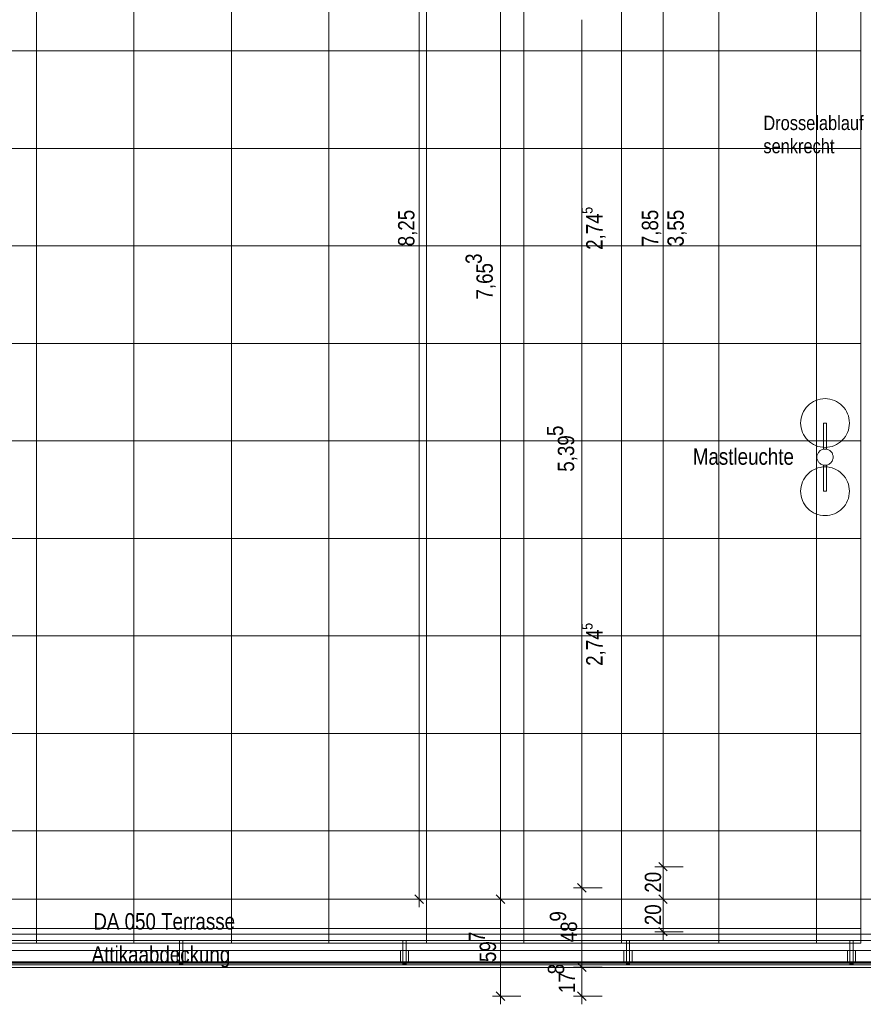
# Model space of a CAD drawing. Extents: x -620 to 300, y 62 to 1107.
# Tile 21 of 109: x -242 to -138, y 198 to 319. Entities that reach past the tile are written whole.
import ezdxf
from ezdxf.lldxf.tags import DXFTag

# ---------------------------------------------------------------- set-up
doc = ezdxf.new("R2010")
doc.units = 0
doc.layers.get('0').update_dxf_attribs({"lineweight": 35})
for name, color, linetype, lineweight, true_color in [('30 -33 Aussenwände- 7 Fassade_ Elemente', 7, 'Continuous', 9, 0x00aacc), ('30 -34 Innenwände- 6 Elemente', 7, 'Continuous', 9, 0xff6633), ('30 -36 Dächer- 3 Dachbeläge', 7, 'Continuous', 15, 0x9999ff), ('30 -36 Dächer- 4 Dachbekleidungen', 7, 'Continuous', 9, 0xccccff), ('70 -72 Beschriftung- 1 Beschriftung allgemein', 7, 'Continuous', 9, 0xff6633), ('70 -75 Raumstempel- 1 Raumstempel', 1, 'Continuous', 50, 0xff0000), ('70 -76 Bemaßung- 2 Allgemein', 9, 'Continuous', 5, 0x808080)]:
    doc.layers.add(name, color=color, linetype=linetype, lineweight=lineweight, true_color=true_color)
doc.layers.add('60- 61 allgemeine Ausstattung- 4 Terrassen', color=7, linetype='Continuous', lineweight=9)
doc.layers.add('70 -71 Achsen- 1 Gebäudeachsen', color=7, linetype='STRICHPUNKT2-A06G9G5P8I', lineweight=18)
doc.styles.get("Standard").update_dxf_attribs({"font": 'ARIALN.TTF'})
tags = doc.linetypes.add('STRICHPUNKT2-A06G9G5P8I', pattern=[12.7, 6.35, -3.175, 0, -3.175]).pattern_tags.tags
tags[10:11] = [DXFTag(74, 4), DXFTag(75, 0), DXFTag(340, '0'), DXFTag(46, 0.0), DXFTag(50, 0.0), DXFTag(44, 0.0), DXFTag(45, 0.0)]
tags[8:9] = [DXFTag(74, 4), DXFTag(75, 0), DXFTag(340, '0'), DXFTag(46, 0.0), DXFTag(50, 0.0), DXFTag(44, 0.0), DXFTag(45, 0.0)]
tags[6:7] = [DXFTag(74, 4), DXFTag(75, 0), DXFTag(340, '0'), DXFTag(46, 0.0), DXFTag(50, 0.0), DXFTag(44, 0.0), DXFTag(45, 0.0)]
tags[4:5] = [DXFTag(74, 4), DXFTag(75, 0), DXFTag(340, '0'), DXFTag(46, 0.0), DXFTag(50, 0.0), DXFTag(44, 0.0), DXFTag(45, 0.0)]

# ---------------------------------------------------------------- blocks, each defined once
blk = doc.blocks.new('Referenz-A06G9G5R8I')
at = {"layer": '30 -33 Aussenwände- 7 Fassade_ Elemente', "color": 0, "linetype": 'Continuous', "ltscale": 0.13}
blk.add_line((31.72, 203.13), (-395.08, 203.13), dxfattribs=at)
at = {"layer": '30 -34 Innenwände- 6 Elemente', "color": 0, "linetype": 'Continuous', "ltscale": 0.13}
for p, q in [((31.12, 206.63), (-399.28, 206.63)), ((-398.48, 205.83), (31.12, 205.83)), ((31.12, 204.63), (-397.28, 204.63)), ((-395.48, 202.83), (31.12, 202.83))]:
    blk.add_line(p, q, dxfattribs=at)
at = {"layer": '30 -36 Dächer- 3 Dachbeläge', "color": 0, "linetype": 'Continuous', "ltscale": 0.15}
for p, q in [((-398.48, 205.83), (31.12, 205.83)), ((31.12, 202.53), (-398.48, 202.53))]:
    blk.add_line(p, q, dxfattribs=at)
at = {"layer": '30 -36 Dächer- 3 Dachbeläge', "color": 0, "lineweight": 9}
for p, q in [((-221.53, 203.23), (-221.93, 203.23)), ((-221.93, 203.23), (-221.93, 202.83)), ((-221.53, 202.83), (-221.53, 203.23)), ((-194.03, 203.23), (-194.43, 203.23)), ((-194.43, 203.23), (-194.43, 202.83)), ((-194.03, 202.83), (-194.03, 203.23)), ((-166.53, 203.23), (-166.93, 203.23)), ((-166.93, 203.23), (-166.93, 202.83)), ((-166.53, 202.83), (-166.53, 203.23)), ((-139.03, 203.23), (-139.43, 203.23)), ((-139.43, 203.23), (-139.43, 202.83)), ((-139.03, 202.83), (-139.03, 203.23))]:
    blk.add_line(p, q, dxfattribs=at)
at = {"layer": '30 -36 Dächer- 3 Dachbeläge', "color": 0, "lineweight": 0}
for points in [[(-221.93, 202.83), (-221.93, 203.23), (-221.53, 202.83)], [(-221.53, 202.83), (-221.93, 203.23), (-221.53, 203.23)], [(-194.43, 202.83), (-194.43, 203.23), (-194.03, 202.83)], [(-194.03, 202.83), (-194.43, 203.23), (-194.03, 203.23)], [(-166.93, 202.83), (-166.93, 203.23), (-166.53, 202.83)], [(-166.53, 202.83), (-166.93, 203.23), (-166.53, 203.23)], [(-139.43, 202.83), (-139.43, 203.23), (-139.03, 202.83)], [(-139.03, 202.83), (-139.43, 203.23), (-139.03, 203.23)]]:
    blk.add_solid(points, dxfattribs=at)
at = {"layer": '30 -36 Dächer- 4 Dachbekleidungen', "color": 0, "linetype": 'Continuous', "ltscale": 0.13}
for p, q in [((31.12, 206.63), (-399.28, 206.63)), ((-398.48, 205.83), (31.12, 205.83)), ((-221.53, 205.83), (-221.93, 205.83)), ((-221.93, 205.83), (-221.93, 204.63)), ((-221.53, 204.63), (-221.53, 205.83)), ((-194.03, 205.83), (-194.43, 205.83)), ((-194.43, 205.83), (-194.43, 204.63)), ((-194.03, 204.63), (-194.03, 205.83)), ((-166.53, 205.83), (-166.93, 205.83)), ((-166.93, 205.83), (-166.93, 204.63)), ((-166.53, 204.63), (-166.53, 205.83)), ((-139.03, 205.83), (-139.43, 205.83)), ((-139.43, 205.83), (-139.43, 204.63)), ((-139.03, 204.63), (-139.03, 205.83)), ((31.12, 204.63), (-397.28, 204.63)), ((-222.23, 204.63), (-222.23, 203.23)), ((-221.93, 203.23), (-221.93, 204.63)), ((-221.53, 204.63), (-221.53, 203.23)), ((-221.23, 204.63), (-221.23, 203.23)), ((-194.73, 204.63), (-194.73, 203.23)), ((-194.43, 203.23), (-194.43, 204.63)), ((-194.03, 204.63), (-194.03, 203.23)), ((-193.73, 204.63), (-193.73, 203.23)), ((-167.23, 204.63), (-167.23, 203.23)), ((-166.93, 203.23), (-166.93, 204.63)), ((-166.53, 204.63), (-166.53, 203.23)), ((-166.23, 204.63), (-166.23, 203.23)), ((-139.73, 204.63), (-139.73, 203.23)), ((-139.43, 203.23), (-139.43, 204.63)), ((-139.03, 204.63), (-139.03, 203.23)), ((-138.73, 204.63), (-138.73, 203.23)), ((-395.48, 202.83), (31.12, 202.83)), ((-222.23, 203.23), (-221.93, 203.23)), ((-221.53, 203.23), (-221.93, 203.23)), ((-221.23, 203.23), (-221.53, 203.23)), ((-194.73, 203.23), (-194.43, 203.23)), ((-194.03, 203.23), (-194.43, 203.23)), ((-193.73, 203.23), (-194.03, 203.23)), ((-167.23, 203.23), (-166.93, 203.23)), ((-166.53, 203.23), (-166.93, 203.23)), ((-166.23, 203.23), (-166.53, 203.23)), ((-139.73, 203.23), (-139.43, 203.23)), ((-139.03, 203.23), (-139.43, 203.23)), ((-138.73, 203.23), (-139.03, 203.23))]:
    blk.add_line(p, q, dxfattribs=at)
at = {"layer": '60- 61 allgemeine Ausstattung- 4 Terrassen', "color": 0}
for p, q in [((-239.54, 205.53), (-239.54, 363.99)), ((-227.54, 205.53), (-227.54, 363.99)), ((-215.54, 205.53), (-215.54, 363.99)), ((-203.54, 205.53), (-203.54, 363.99)), ((-191.54, 205.53), (-191.54, 363.99)), ((-179.54, 205.53), (-179.54, 363.99)), ((-167.54, 205.53), (-167.54, 363.99)), ((-155.54, 205.53), (-155.54, 363.99)), ((-143.54, 205.53), (-143.54, 363.99)), ((-138.06, 205.53), (-138.06, 363.99)), ((-275.54, 315.33), (-138.06, 315.33)), ((-275.54, 303.33), (-138.06, 303.33)), ((-275.54, 291.33), (-138.06, 291.33)), ((-275.54, 279.33), (-138.06, 279.33)), ((-144.8, 271.43), (-144.6, 271.65)), ((-144.6, 271.65), (-144.38, 271.85)), ((-144.38, 271.85), (-144.14, 272.03)), ((-144.14, 272.03), (-143.89, 272.18)), ((-143.89, 272.18), (-143.63, 272.3)), ((-143.63, 272.3), (-143.35, 272.4)), ((-143.35, 272.4), (-143.06, 272.47)), ((-143.06, 272.47), (-142.77, 272.52)), ((-142.77, 272.52), (-142.48, 272.53)), ((-142.48, 272.53), (-142.18, 272.52)), ((-142.18, 272.52), (-141.89, 272.47)), ((-141.89, 272.47), (-141.61, 272.4)), ((-141.61, 272.4), (-141.33, 272.3)), ((-141.33, 272.3), (-141.06, 272.18)), ((-141.06, 272.18), (-140.81, 272.03)), ((-140.81, 272.03), (-140.58, 271.85)), ((-140.58, 271.85), (-140.36, 271.65)), ((-140.36, 271.65), (-140.16, 271.43)), ((-145.42, 270.12), (-145.35, 270.4)), ((-145.35, 270.4), (-145.25, 270.68)), ((-145.25, 270.68), (-145.12, 270.95)), ((-145.12, 270.95), (-144.97, 271.2)), ((-144.97, 271.2), (-144.8, 271.43)), ((-140.16, 271.43), (-139.98, 271.2)), ((-139.98, 271.2), (-139.83, 270.95)), ((-139.83, 270.95), (-139.71, 270.68)), ((-139.71, 270.68), (-139.61, 270.4)), ((-139.61, 270.4), (-139.54, 270.12)), ((-145.48, 269.53), (-145.46, 269.83)), ((-145.46, 269.24), (-145.48, 269.53)), ((-145.46, 269.83), (-145.42, 270.12)), ((-145.42, 268.95), (-145.46, 269.24)), ((-142.68, 269.53), (-142.28, 269.53)), ((-142.68, 266.31), (-142.68, 269.53)), ((-142.28, 269.53), (-142.28, 266.31)), ((-139.54, 270.12), (-139.49, 269.83)), ((-139.49, 269.24), (-139.54, 268.95)), ((-139.49, 269.83), (-139.48, 269.53)), ((-139.48, 269.53), (-139.49, 269.24)), ((-145.35, 268.66), (-145.42, 268.95)), ((-145.25, 268.38), (-145.35, 268.66)), ((-145.12, 268.12), (-145.25, 268.38)), ((-144.97, 267.86), (-145.12, 268.12)), ((-144.8, 267.63), (-144.97, 267.86)), ((-139.98, 267.86), (-140.16, 267.63)), ((-139.83, 268.12), (-139.98, 267.86)), ((-139.71, 268.38), (-139.83, 268.12)), ((-139.61, 268.66), (-139.71, 268.38)), ((-139.54, 268.95), (-139.61, 268.66)), ((-275.54, 267.33), (-138.06, 267.33)), ((-144.6, 267.41), (-144.8, 267.63)), ((-144.38, 267.21), (-144.6, 267.41)), ((-144.14, 267.04), (-144.38, 267.21)), ((-143.89, 266.89), (-144.14, 267.04)), ((-143.63, 266.76), (-143.89, 266.89)), ((-143.35, 266.66), (-143.63, 266.76)), ((-143.06, 266.59), (-143.35, 266.66)), ((-141.61, 266.66), (-141.89, 266.59)), ((-141.33, 266.76), (-141.61, 266.66)), ((-141.06, 266.89), (-141.33, 266.76)), ((-140.81, 267.04), (-141.06, 266.89)), ((-140.58, 267.21), (-140.81, 267.04)), ((-140.36, 267.41), (-140.58, 267.21)), ((-140.16, 267.63), (-140.36, 267.41)), ((-143.48, 265.38), (-143.47, 265.48)), ((-143.47, 265.48), (-143.45, 265.57)), ((-143.45, 265.57), (-143.42, 265.67)), ((-143.42, 265.67), (-143.38, 265.76)), ((-143.38, 265.76), (-143.34, 265.84)), ((-143.34, 265.84), (-143.28, 265.92)), ((-143.28, 265.92), (-143.22, 266)), ((-143.22, 266), (-143.15, 266.07)), ((-143.15, 266.07), (-143.08, 266.13)), ((-143.08, 266.13), (-142.99, 266.19)), ((-142.77, 266.55), (-143.06, 266.59)), ((-142.99, 266.19), (-142.91, 266.23)), ((-142.91, 266.23), (-142.82, 266.27)), ((-142.82, 266.27), (-142.72, 266.3)), ((-142.48, 266.53), (-142.77, 266.55)), ((-142.72, 266.3), (-142.63, 266.32)), ((-142.28, 266.31), (-142.68, 266.31)), ((-142.63, 266.32), (-142.53, 266.33)), ((-142.53, 266.33), (-142.43, 266.33)), ((-142.18, 266.55), (-142.48, 266.53)), ((-142.43, 266.33), (-142.33, 266.32)), ((-142.33, 266.32), (-142.24, 266.3)), ((-142.24, 266.3), (-142.14, 266.27)), ((-141.89, 266.59), (-142.18, 266.55)), ((-142.14, 266.27), (-142.05, 266.24)), ((-142.05, 266.24), (-141.97, 266.19)), ((-141.97, 266.19), (-141.88, 266.14)), ((-141.88, 266.14), (-141.81, 266.07)), ((-141.81, 266.07), (-141.74, 266)), ((-141.74, 266), (-141.68, 265.93)), ((-141.68, 265.93), (-141.62, 265.85)), ((-141.62, 265.85), (-141.58, 265.76)), ((-141.58, 265.76), (-141.54, 265.67)), ((-141.54, 265.67), (-141.51, 265.58)), ((-141.51, 265.58), (-141.49, 265.48)), ((-141.49, 265.48), (-141.48, 265.38)), ((-143.48, 265.28), (-143.48, 265.38)), ((-143.47, 265.18), (-143.48, 265.28)), ((-143.45, 265.09), (-143.47, 265.18)), ((-143.42, 264.99), (-143.45, 265.09)), ((-143.38, 264.9), (-143.42, 264.99)), ((-143.33, 264.81), (-143.38, 264.9)), ((-143.28, 264.73), (-143.33, 264.81)), ((-143.22, 264.66), (-143.28, 264.73)), ((-143.15, 264.59), (-143.22, 264.66)), ((-143.07, 264.53), (-143.15, 264.59)), ((-142.99, 264.47), (-143.07, 264.53)), ((-142.9, 264.43), (-142.99, 264.47)), ((-142.81, 264.39), (-142.9, 264.43)), ((-142.72, 264.36), (-142.81, 264.39)), ((-142.62, 264.34), (-142.72, 264.36)), ((-142.68, 264.35), (-142.28, 264.35)), ((-142.68, 261.13), (-142.68, 264.35)), ((-142.52, 264.33), (-142.62, 264.34)), ((-142.43, 264.33), (-142.52, 264.33)), ((-142.33, 264.34), (-142.43, 264.33)), ((-142.23, 264.36), (-142.33, 264.34)), ((-142.28, 264.35), (-142.28, 261.13)), ((-142.14, 264.39), (-142.23, 264.36)), ((-142.05, 264.43), (-142.14, 264.39)), ((-141.96, 264.47), (-142.05, 264.43)), ((-141.88, 264.53), (-141.96, 264.47)), ((-141.8, 264.59), (-141.88, 264.53)), ((-141.74, 264.66), (-141.8, 264.59)), ((-141.67, 264.74), (-141.74, 264.66)), ((-141.62, 264.82), (-141.67, 264.74)), ((-141.57, 264.91), (-141.62, 264.82)), ((-141.54, 265), (-141.57, 264.91)), ((-141.51, 265.09), (-141.54, 265)), ((-141.49, 265.19), (-141.51, 265.09)), ((-141.48, 265.28), (-141.49, 265.19)), ((-141.48, 265.38), (-141.48, 265.28)), ((-144.97, 262.8), (-144.8, 263.03)), ((-144.8, 263.03), (-144.6, 263.25)), ((-144.6, 263.25), (-144.38, 263.45)), ((-144.38, 263.45), (-144.14, 263.63)), ((-144.14, 263.63), (-143.89, 263.78)), ((-143.89, 263.78), (-143.63, 263.9)), ((-143.63, 263.9), (-143.35, 264)), ((-143.35, 264), (-143.06, 264.07)), ((-143.06, 264.07), (-142.77, 264.12)), ((-142.77, 264.12), (-142.48, 264.13)), ((-142.48, 264.13), (-142.18, 264.12)), ((-142.18, 264.12), (-141.89, 264.07)), ((-141.89, 264.07), (-141.61, 264)), ((-141.61, 264), (-141.33, 263.9)), ((-141.33, 263.9), (-141.06, 263.78)), ((-141.06, 263.78), (-140.81, 263.63)), ((-140.81, 263.63), (-140.58, 263.45)), ((-140.58, 263.45), (-140.36, 263.25)), ((-140.36, 263.25), (-140.16, 263.03)), ((-140.16, 263.03), (-139.98, 262.8)), ((-145.42, 261.72), (-145.35, 262)), ((-145.35, 262), (-145.25, 262.28)), ((-145.25, 262.28), (-145.12, 262.55)), ((-145.12, 262.55), (-144.97, 262.8)), ((-139.98, 262.8), (-139.83, 262.55)), ((-139.83, 262.55), (-139.71, 262.28)), ((-139.71, 262.28), (-139.61, 262)), ((-139.61, 262), (-139.54, 261.72)), ((-145.48, 261.13), (-145.46, 261.43)), ((-145.46, 260.84), (-145.48, 261.13)), ((-145.46, 261.43), (-145.42, 261.72)), ((-145.42, 260.55), (-145.46, 260.84)), ((-145.35, 260.26), (-145.42, 260.55)), ((-142.28, 261.13), (-142.68, 261.13)), ((-139.54, 260.55), (-139.61, 260.26)), ((-139.54, 261.72), (-139.49, 261.43)), ((-139.49, 260.84), (-139.54, 260.55)), ((-139.49, 261.43), (-139.48, 261.13)), ((-139.48, 261.13), (-139.49, 260.84)), ((-145.25, 259.98), (-145.35, 260.26)), ((-145.12, 259.72), (-145.25, 259.98)), ((-144.97, 259.46), (-145.12, 259.72)), ((-144.8, 259.23), (-144.97, 259.46)), ((-139.98, 259.46), (-140.16, 259.23)), ((-139.83, 259.72), (-139.98, 259.46)), ((-139.71, 259.98), (-139.83, 259.72)), ((-139.61, 260.26), (-139.71, 259.98)), ((-144.6, 259.01), (-144.8, 259.23)), ((-144.38, 258.81), (-144.6, 259.01)), ((-144.14, 258.64), (-144.38, 258.81)), ((-143.89, 258.49), (-144.14, 258.64)), ((-143.63, 258.36), (-143.89, 258.49)), ((-143.35, 258.26), (-143.63, 258.36)), ((-143.06, 258.19), (-143.35, 258.26)), ((-142.77, 258.15), (-143.06, 258.19)), ((-142.48, 258.13), (-142.77, 258.15)), ((-142.18, 258.15), (-142.48, 258.13)), ((-141.89, 258.19), (-142.18, 258.15)), ((-141.61, 258.26), (-141.89, 258.19)), ((-141.33, 258.36), (-141.61, 258.26)), ((-141.06, 258.49), (-141.33, 258.36)), ((-140.81, 258.64), (-141.06, 258.49)), ((-140.58, 258.81), (-140.81, 258.64)), ((-140.36, 259.01), (-140.58, 258.81)), ((-140.16, 259.23), (-140.36, 259.01)), ((-275.54, 255.33), (-138.06, 255.33)), ((-443.54, 243.33), (-138.06, 243.33)), ((-443.54, 231.33), (-138.06, 231.33)), ((-443.54, 219.33), (-138.06, 219.33)), ((-447.08, 207.33), (-138.06, 207.33)), ((-399.28, 205.53), (-138.06, 205.53))]:
    blk.add_line(p, q, dxfattribs=at)
at = {"layer": '60- 61 allgemeine Ausstattung- 4 Terrassen', "color": 0, "linetype": 'Continuous', "lineweight": 18, "ltscale": 0.18}
blk.add_line((31.12, 202.53), (-395.08, 202.53), dxfattribs=at)
at = {"layer": '70 -71 Achsen- 1 Gebäudeachsen', "color": 0, "linetype": 'STRICHPUNKT2-A06G9G5P8I', "ltscale": 0.18}
blk.add_line((-538.53, 210.93), (76.47, 210.93), dxfattribs=at)
at = {"layer": '70 -75 Raumstempel- 1 Raumstempel', "color": 0, "linetype": 'Continuous', "ltscale": 0.5}
blk.add_line((-401.48, 203.13), (31.72, 203.13), dxfattribs=at)
at = {"layer": '70 -76 Bemaßung- 2 Allgemein', "color": 0, "linetype": 'Continuous', "ltscale": 0.13}
for p, q in [((-192.42, 211.99), (-192.42, 374.87)), ((-162.42, 215.99), (-162.42, 370.87)), ((-182.42, 211.99), (-182.42, 362.93)), ((-172.42, 213.39), (-172.42, 319.17)), ((-162.42, 213.93), (-162.42, 215.99)), ((-162.42, 215.93), (-162.42, 213.87)), ((-159.92, 214.93), (-163.42, 214.93)), ((-159.92, 214.93), (-163.42, 214.93)), ((-172.42, 211.33), (-172.42, 213.39)), ((-172.42, 213.33), (-172.42, 211.27)), ((-162.42, 211.99), (-162.42, 213.87)), ((-169.92, 212.33), (-173.42, 212.33)), ((-169.92, 212.33), (-173.42, 212.33)), ((-189.92, 210.93), (-193.42, 210.93)), ((-192.42, 209.93), (-192.42, 211.99)), ((-179.92, 210.93), (-183.42, 210.93)), ((-179.92, 210.93), (-183.42, 210.93)), ((-182.42, 209.93), (-182.42, 211.99)), ((-182.42, 211.93), (-182.42, 209.87)), ((-172.42, 203.61), (-172.42, 211.27)), ((-159.92, 210.93), (-163.42, 210.93)), ((-159.92, 210.93), (-163.42, 210.93)), ((-162.42, 209.93), (-162.42, 211.99)), ((-162.42, 211.93), (-162.42, 209.87)), ((-182.42, 200.05), (-182.42, 209.87)), ((-162.42, 207.99), (-162.42, 209.87)), ((-162.42, 205.93), (-162.42, 207.99)), ((-159.92, 206.93), (-163.42, 206.93)), ((-172.42, 201.55), (-172.42, 203.61)), ((-169.92, 202.55), (-173.42, 202.55)), ((-169.92, 202.55), (-173.42, 202.55)), ((-172.42, 203.55), (-172.42, 201.49)), ((-172.42, 200.05), (-172.42, 201.49)), ((-182.42, 197.99), (-182.42, 200.05)), ((-172.42, 197.99), (-172.42, 200.05)), ((-179.92, 198.99), (-183.42, 198.99)), ((-169.92, 198.99), (-173.42, 198.99))]:
    blk.add_line(p, q, dxfattribs=at)
at = {"layer": '70 -76 Bemaßung- 2 Allgemein', "color": 0, "linetype": 'Continuous', "lineweight": 20, "ltscale": 0.2}
for p, q in [((-161.89, 214.4), (-162.95, 215.46)), ((-162.95, 215.46), (-161.89, 214.4)), ((-172.95, 212.86), (-171.89, 211.8)), ((-171.89, 211.8), (-172.95, 212.86)), ((-191.89, 210.4), (-192.95, 211.46)), ((-181.89, 210.4), (-182.95, 211.46)), ((-182.95, 211.46), (-181.89, 210.4)), ((-161.89, 210.4), (-162.95, 211.46)), ((-162.95, 211.46), (-161.89, 210.4)), ((-161.89, 206.4), (-162.95, 207.46)), ((-171.89, 202.02), (-172.95, 203.08)), ((-172.95, 203.08), (-171.89, 202.02)), ((-181.89, 198.46), (-182.95, 199.52)), ((-171.89, 198.46), (-172.95, 199.52))]:
    blk.add_line(p, q, dxfattribs=at)
at = {"layer": '60- 61 allgemeine Ausstattung- 4 Terrassen', "color": 0, "linetype": 'Continuous', "ltscale": 0.13, "insert": (-158.75, 266.41), "char_height": 2.0138, "attachment_point": 1}
blk.add_mtext('{\\fArial Narrow;Mastleuchte}', dxfattribs=at)
at = {"layer": '70 -72 Beschriftung- 1 Beschriftung allgemein', "color": 0, "linetype": 'Continuous', "ltscale": 0.13, "attachment_point": 1}
for s, insert, char_height in [('{\\fArial Narrow;Drosselablauf}', (-150.07, 307.35), 1.7621), ('{\\fArial Narrow;senkrecht}', (-150.07, 304.5), 1.7621), ('{\\fArial Narrow;DA 050 Terrasse}', (-232.53, 209.21), 2.0138), ('{\\fArial Narrow;Attikaabdeckung}', (-232.74, 205.13), 2.0138)]:
    blk.add_mtext(s, dxfattribs=dict(at, insert=insert, char_height=char_height))
at = {"layer": '70 -76 Bemaßung- 2 Allgemein', "color": 0, "linetype": 'Continuous', "ltscale": 0.13, "attachment_point": 1, "rotation": 90}
for s, insert, char_height in [('{\\fArial Narrow;8,25}', (-195.03, 291.28), 2.0138), ('{\\fArial Narrow;5}', (-172.44, 295.28), 1.3426), ('{\\fArial Narrow;2,74}', (-171.88, 290.85), 2.0138), ('{\\fArial Narrow;7,85}', (-165.03, 291.29), 2.0138), ('{\\fArial Narrow;3,55}', (-161.88, 291.28), 2.0138), ('{\\fArial Narrow;3}', (-186.73, 289.11), 2.0138), ('{\\fArial Narrow;7,65}', (-185.39, 284.73), 2.0138), ('{\\fArial Narrow;5}', (-176.71, 267.93), 2.0138), ('{\\fArial Narrow;5,39}', (-175.37, 263.54), 2.0138), ('{\\fArial Narrow;5}', (-172.44, 244.08), 1.3426), ('{\\fArial Narrow;2,74}', (-171.88, 239.65), 2.0138), ('{\\fArial Narrow;20}', (-164.67, 211.73), 2.0138), ('{\\fArial Narrow;20}', (-164.67, 207.73), 2.0138), ('{\\fArial Narrow;9}', (-176.36, 208.17), 2.0138), ('{\\fArial Narrow;48}', (-175.02, 205.63), 2.0138), ('{\\fArial Narrow;7}', (-186.33, 205.66), 2.0138), ('{\\fArial Narrow;59}', (-184.99, 203.19), 2.0138), ('{\\fArial Narrow;8}', (-176.6, 201.68), 2.0138), ('{\\fArial Narrow;17}', (-175.26, 199.36), 2.0138)]:
    blk.add_mtext(s, dxfattribs=dict(at, insert=insert, char_height=char_height))

msp = doc.modelspace()

# ---------------------------------------------------------------- block references
at = {"color": 8, "lineweight": 25, "ltscale": 0.25, "true_color": 0x808080}
msp.add_blockref('Referenz-A06G9G5R8I', (0, 0), dxfattribs=at)

doc.saveas('drawing.dxf')
